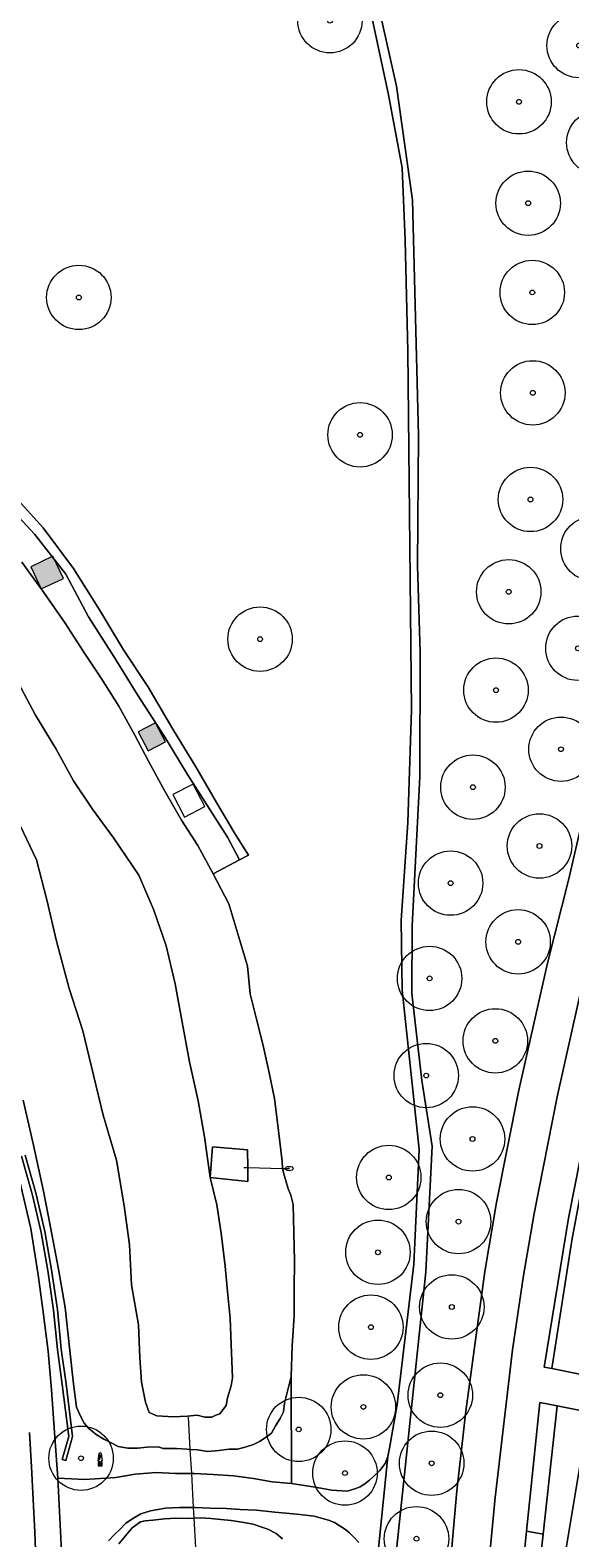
# Model space of a CAD drawing. Header units: metres. Extents: x 187482 to 189800, y 333582 to 335019.
# Tile 240 of 256: x 189247 to 189288, y 334325 to 334442. Entities that reach past the tile are written whole.
import ezdxf
from ezdxf.enums import TextEntityAlignment as Align

# ---------------------------------------------------------------- set-up
doc = ezdxf.new("R2010")
doc.units = ezdxf.units.M
doc.layers.get('0').update_dxf_attribs({"color": 252, "lineweight": 18})
for name, color, linetype, lineweight in [('B-WE-GR-BEPLANTING_CULTUUR_HEESTERS-GV', 252, 'Continuous', 18), ('B-WE-GR-BEPLANTING_CULTUUR_ROOS-GV', 252, 'Continuous', 18), ('B-WE-GR-BOOM-S', 252, 'Continuous', 18), ('B-WE-GR-HAAG-G', 252, 'GR-HAAG1-SO', 18), ('B-WE-IE-HERDENKINGSMONUMENT-S', 252, 'Continuous', 18), ('B-WE-IE-MEUBILAIR-S', 252, 'Continuous', 18), ('B-WE-IE-TERREINAFSCHEIDING_KUNSTMATIG_HEKWERK-G', 252, 'IE-TERREINAFSCHEIDING_KUNSTMATIG-SO', 18), ('B-WE-KW-KUNSTWERK_DUIKER-G', 252, 'Continuous', 18), ('B-WE-OG-BEBOUWING_LUIFEL-GV', 252, 'Continuous', 18), ('B-WE-OG-TERREIN_BEGROEID-GV', 252, 'Continuous', 18), ('B-WE-OG-TERREIN_OEVER-GV', 252, 'Continuous', 18), ('B-WE-OG-WATER_GREPPEL-GV', 252, 'Continuous', 18), ('B-WE-OG-WEG-GV', 252, 'Continuous', 18), ('B-WE-VH-GESLOTENVERHARDING_ASFALT-GV', 252, 'Continuous', 18), ('B-WE-VH-HALFVERHARDING_GRIND-GV', 252, 'Continuous', 18), ('B-WE-VH-HALFVERHARDING_PUIN-GV', 252, 'Continuous', 18), ('B-WE-VH-OPENVERHARDING_TEGEL-GV', 252, 'Continuous', 18)]:
    doc.layers.add(name, color=color, linetype=linetype, lineweight=lineweight)
doc.layers.add('B-WE-OG-BEBOUWING-V', color=7, linetype='Continuous', lineweight=18, true_color=0xf0f0f0)
doc.styles.add('NLCS-ISO', font='NLCS-ISO.ttf')
doc.linetypes.add('GR-HAAG1-SO', pattern='A,6,[176,NLCS.SHX,S=0.125,R=0,X=0,Y=0],-2', length=8)
doc.linetypes.add('IE-TERREINAFSCHEIDING_KUNSTMATIG-SO', pattern='A,4,[82,NLCS.SHX,S=0.75,R=90,X=0,Y=0],4,-2', length=10)

# ---------------------------------------------------------------- blocks, each defined once
blk = doc.blocks.new('SIE-MEUBILAIR_PUT_RIOOLPUT-SO')
blk.add_ellipse((0, 0), major_axis=(1.25, 0), ratio=0.54)
at = {"style": 'NLCS-ISO'}
blk.add_text('ri', height=0.75, dxfattribs=at).set_placement((-0.04, 0.07), align=Align.MIDDLE_CENTER)
blk = doc.blocks.new('SIE-HERDENKINGSMONUMENT-SO')
for p, q in [((-0.34, -0.46), (0.33, -0.46)), ((-0.34, -0.58), (0.22, -0.58)), ((-0.34, -0.72), (0.31, -0.72)), ((-0.34, -0.84), (0.37, -0.84))]:
    blk.add_line(p, q)
for points in [[(0.39, 2.65, 0.261282), (0, 2.87, 0.261282), (-0.39, 2.65), (-0.7, 0.44), (-0.35, 0.44), (-0.35, -0.03), (-0.67, -0.18), (-0.67, -1.18), (0, -1.18), (0.67, -1.18), (0.67, -0.18), (0.35, -0.03), (0.35, 0.44), (0.7, 0.44)], [(0, 2.22), (-0.12, 2.13, 0.506874), (-0.13, 1.78, -0.088901), (-0.09, 1.75, -0.290904), (-0.09, 1.72, -0.160204), (-0.13, 1.68, -0.186725), (-0.18, 1.68, -0.307903), (-0.27, 1.82, -0.219717), (-0.25, 2.07, -0.115145), (-0.16, 2.17), (-0.18, 2.13), (-0.1, 2.18)], [(-0.09, 2.02), (-0.09, 2.03), (-0.09, 2.06), (-0.03, 2.1), (0.07, 2.16, -0.401268), (0.31, 2.11, -0.30754), (0.31, 2.08, -0.52959), (0.29, 2.08, 0.196508), (0.14, 2.14, 0.143294), (0.02, 2.11, 0.110337), (-0.05, 2.04, -0.092857), (-0.07, 2.02, -0.32743)], [(0.39, 2.06), (0.34, 2.06), (0.31, 2.05, 0.295857), (0.19, 1.88, -0.100217), (0.18, 1.86, 0.04658), (0.15, 1.78, -0.148312), (0.12, 1.73, -0.029319), (0.04, 1.67, 0.67171), (0.05, 1.63, 0.108339), (0.07, 1.63, 0.085642), (0.08, 1.63, 0.19392), (0.18, 1.77, -0.085966), (0.21, 1.86, 0.050198), (0.24, 1.91, -0.197871), (0.34, 2.02, 0.127107)]]:
    blk.add_lwpolyline(points, format="xyb", close=True)
for points in [[(-0.35, 1.04), (-0.26, 1.28), (-0.21, 1.41), (-0.2, 1.42), (-0.25, 1.43), (-0.31, 1.43), (-0.35, 1.46), (-0.35, 1.49), (-0.23, 1.57), (-0.18, 1.57), (-0.16, 1.56), (-0.13, 1.57), (-0.09, 1.57), (-0.07, 1.57), (-0.05, 1.57), (0.02, 1.58), (0.06, 1.56), (0.08, 1.56), (0.13, 1.55), (0.13, 1.52), (0.08, 1.47), (0.02, 1.45), (-0.06, 1.3), (-0.15, 1.15), (-0.19, 1.11), (-0.22, 1.05), (-0.26, 0.91), (-0.29, 0.86), (-0.32, 0.82), (-0.35, 0.8), (-0.37, 0.8), (-0.41, 0.85), (-0.39, 0.92), (-0.37, 0.98)], [(-0.44, -0.33), (-0.44, -0.95), (0, -0.95), (0.44, -0.95), (0.44, -0.33)]]:
    blk.add_lwpolyline(points, close=True)
blk.add_circle((0.15, 2.1), 0.0212)
blk = doc.blocks.new('SGR-BOOM_GBKN-SO')
at = {"color": 0, "linetype": 'ByBlock', "lineweight": 18}
for radius in [2, 0.15]:
    blk.add_circle((0, 0), radius, dxfattribs=at)

msp = doc.modelspace()

# ---------------------------------------------------------------- hatches: boundary and pattern name
at = {"layer": 'B-WE-OG-BEBOUWING-V'}
h = msp.add_hatch(color=256, dxfattribs=at)
h.dxf.hatch_style = 1
h.paths.add_polyline_path([(189249.156, 334399.28), (189248.331, 334401.001), (189246.614, 334400.183), (189247.439, 334398.462)], flags=17)
h = msp.add_hatch(color=256, dxfattribs=at)
h.dxf.hatch_style = 1
h.paths.add_polyline_path([(189255.73, 334385.896), (189257.067, 334386.598), (189256.296, 334388.067), (189254.959, 334387.365)], flags=17)

# ---------------------------------------------------------------- linework, layer by layer
at = {"layer": 'B-WE-GR-BEPLANTING_CULTUUR_HEESTERS-GV', "flags": 128}
for points in [[(189244.783, 334405.029), (189246.931, 334402.688), (189249.335, 334399.602), (189251.091, 334396.296), (189253.056, 334393.213), (189254.911, 334390.248), (189257.003, 334387.011), (189258.782, 334384.056), (189260.349, 334381.609), (189261.898, 334379.175), (189262.825, 334377.411), (189263.509, 334377.795), (189262.46, 334379.47), (189261.046, 334381.884), (189259.422, 334384.636), (189257.647, 334387.581), (189255.713, 334390.894), (189253.808, 334393.729), (189251.949, 334396.839), (189249.939, 334400.048), (189247.591, 334403.218), (189245.38, 334405.638)], [(189245.902, 334354.403), (189246.76, 334351.368), (189247.419, 334348.484), (189247.937, 334345.515), (189248.388, 334342.446), (189248.692, 334339.386), (189249.061, 334336.672), (189249.564, 334332.641), (189249.059, 334330.852), (189249.348, 334330.771), (189249.869, 334332.618), (189249.358, 334336.711), (189248.99, 334339.421), (189248.686, 334342.483), (189248.233, 334345.563), (189247.713, 334348.543), (189247.051, 334351.442), (189246.188, 334354.494)], [(189285.106, 334325.273), (189284.573, 334320.11), (189283.675, 334311.392), (189282.518, 334300.028), (189281.094, 334288.695), (189270.375, 334225.236), (189268.682, 334220.041), (189267.225, 334216.31), (189265.969, 334212.751), (189265.339, 334210.503), (189266.724, 334210.151)], [(189270.563, 334221.124), (189271.342, 334224.076), (189285.18, 334306.037), (189284.351, 334306.647), (189286.382, 334325.052), (189285.106, 334325.273)]]:
    msp.add_lwpolyline(points, dxfattribs=at)
for points in [[(189287.079, 334337.905), (189288.632, 334347.857), (189289.837, 334354.341), (189291.444, 334362.376), (189293.968, 334373.157), (189293.495, 334373.234), (189292.028, 334367.071), (189290.157, 334358.612), (189288.353, 334349.601), (189286.483, 334338.025)], [(189287.48, 334335.001), (189286.136, 334335.27), (189285.106, 334325.273), (189286.382, 334325.052)]]:
    msp.add_lwpolyline(points, close=True, dxfattribs=at)
at = {"layer": 'B-WE-GR-BEPLANTING_CULTUUR_ROOS-GV', "flags": 128}
for points in [[(189290.385, 334337.237), (189296.238, 334372.788), (189293.968, 334373.157), (189291.444, 334362.376), (189289.837, 334354.341), (189288.632, 334347.857), (189287.079, 334337.905)], [(189287.48, 334335.001), (189286.382, 334325.052), (189284.351, 334306.647), (189285.18, 334306.037), (189286.022, 334311.026), (189287.451, 334319.607), (189289.933, 334334.511)]]:
    msp.add_lwpolyline(points, close=True, dxfattribs=at)
at = {"layer": 'B-WE-GR-HAAG-G', "ltscale": 0.2, "flags": 128}
for points in [[(189245.38, 334405.638), (189247.591, 334403.218)], [(189246.931, 334402.688), (189244.783, 334405.029)], [(189247.591, 334403.218), (189249.939, 334400.048)], [(189249.335, 334399.602), (189246.931, 334402.688)], [(189251.091, 334396.296), (189249.335, 334399.602)], [(189249.939, 334400.048), (189251.949, 334396.839)], [(189253.056, 334393.213), (189251.091, 334396.296)], [(189251.949, 334396.839), (189253.808, 334393.729)], [(189253.808, 334393.729), (189255.713, 334390.894)], [(189254.911, 334390.248), (189253.056, 334393.213)], [(189257.003, 334387.011), (189254.911, 334390.248)], [(189255.713, 334390.894), (189257.647, 334387.581)], [(189258.782, 334384.056), (189257.003, 334387.011)], [(189257.647, 334387.581), (189259.422, 334384.636)], [(189259.422, 334384.636), (189261.046, 334381.884)], [(189260.349, 334381.609), (189258.782, 334384.056)], [(189261.046, 334381.884), (189262.46, 334379.47)], [(189261.898, 334379.175), (189260.349, 334381.609)], [(189262.46, 334379.47), (189263.509, 334377.795)], [(189262.825, 334377.411), (189261.898, 334379.175)], [(189263.509, 334377.795), (189262.825, 334377.411)], [(189246.188, 334354.494), (189247.051, 334351.442)], [(189247.051, 334351.442), (189247.713, 334348.543)], [(189247.713, 334348.543), (189248.233, 334345.563)], [(189248.233, 334345.563), (189248.686, 334342.483)], [(189248.686, 334342.483), (189248.99, 334339.421)], [(189248.99, 334339.421), (189249.358, 334336.711)], [(189249.358, 334336.711), (189249.869, 334332.618)], [(189249.869, 334332.618), (189249.348, 334330.771)], [(189249.348, 334330.771), (189249.059, 334330.852)]]:
    msp.add_lwpolyline(points, dxfattribs=at)
at = {"layer": 'B-WE-IE-TERREINAFSCHEIDING_KUNSTMATIG_HEKWERK-G', "ltscale": 0.2, "flags": 128}
for points in [[(189245.902, 334354.403), (189246.76, 334351.368)], [(189246.76, 334351.368), (189247.419, 334348.484)], [(189247.419, 334348.484), (189247.937, 334345.515)], [(189247.937, 334345.515), (189248.388, 334342.446)], [(189248.388, 334342.446), (189248.692, 334339.386)], [(189248.692, 334339.386), (189249.061, 334336.672)], [(189249.061, 334336.672), (189249.564, 334332.641)], [(189249.564, 334332.641), (189249.059, 334330.852)]]:
    msp.add_lwpolyline(points, dxfattribs=at)
at = {"layer": 'B-WE-KW-KUNSTWERK_DUIKER-G', "flags": 128}
for points in [[(189263.156, 334353.529), (189263.468, 334353.521)], [(189263.468, 334353.521), (189266.169, 334353.455)], [(189266.169, 334353.455), (189266.681, 334353.443)], [(189258.838, 334334.128), (189258.979, 334331.627)], [(189258.979, 334331.627), (189259.084, 334329.748)], [(189259.084, 334329.748), (189259.232, 334327.117)], [(189259.232, 334327.117), (189259.279, 334326.293)], [(189259.279, 334326.293), (189259.407, 334324.011)]]:
    msp.add_lwpolyline(points, dxfattribs=at)
at = {"layer": 'B-WE-OG-BEBOUWING_LUIFEL-GV', "flags": 128}
for points in [[(189249.156, 334399.28), (189248.331, 334401.001), (189246.614, 334400.183), (189247.439, 334398.462)], [(189255.73, 334385.896), (189257.067, 334386.598), (189256.296, 334388.067), (189254.959, 334387.365)], [(189258.559, 334380.731), (189260.143, 334381.555), (189259.238, 334383.309), (189257.654, 334382.484)]]:
    msp.add_lwpolyline(points, close=True, dxfattribs=at)
at = {"layer": 'B-WE-OG-TERREIN_BEGROEID-GV', "flags": 128}
for points in [[(189279.046, 334321.076), (189279.694, 334328.405), (189280.39, 334334.61), (189281.856, 334345.444), (189282.783, 334350.805), (189284.504, 334359.524), (189286.726, 334369.401), (189288.382, 334375.948), (189289.963, 334382.776), (189291.094, 334388.088), (189292.967, 334399.403), (189293.657, 334405.228), (189294.223, 334415.181), (189294.28, 334421.854), (189294.062, 334427.291), (189293.419, 334434.478), (189292.079, 334443.201), (189290.665, 334449.942), (189288.215, 334458.773), (189285.968, 334465.394), (189283.223, 334472.645), (189282.287, 334472.582), (189279.595, 334471.587)], [(189271.207, 334454.47), (189275.01, 334437.502), (189276.241, 334428.646), (189276.725, 334410.394), (189276.636, 334400.252), (189276.84, 334393.523), (189276.825, 334383.859), (189276.232, 334372.291), (189276.206, 334367.044), (189276.974, 334360.273), (189277.773, 334355.193), (189277.283, 334345.408), (189274.33, 334317.44)], [(189245.38, 334405.638), (189247.591, 334403.218), (189249.939, 334400.048), (189251.949, 334396.839), (189253.808, 334393.729), (189255.713, 334390.894), (189257.647, 334387.581), (189259.422, 334384.636), (189261.046, 334381.884), (189262.46, 334379.47), (189263.509, 334377.795), (189262.825, 334377.411), (189260.779, 334376.333), (189262.007, 334373.993), (189262.783, 334371.411), (189263.45, 334369.162), (189263.658, 334367.021), (189264.107, 334365.139), (189264.629, 334363.101), (189265.096, 334361.011), (189265.55, 334358.886), (189265.856, 334356.377), (189266.126, 334354.028), (189266.169, 334353.455), (189266.171, 334353.433), (189266.307, 334352.848), (189266.57, 334351.976), (189266.575, 334351.945), (189266.813, 334351.365), (189266.991, 334350.657), (189267.034, 334348.484), (189267.1, 334346.237), (189267.07, 334344.127), (189267.061, 334341.992), (189266.905, 334339.672), (189266.832, 334337.285), (189266.865, 334328.975), (189268.687, 334328.695), (189269.981, 334328.462), (189271.167, 334328.374), (189271.767, 334328.566), (189272.195, 334328.723), (189272.549, 334328.949), (189272.911, 334329.226), (189273.236, 334329.535), (189273.708, 334329.994), (189274.117, 334330.531), (189274.345, 334331.07), (189274.465, 334331.712), (189275.057, 334335.124), (189276.352, 334346.021), (189276.761, 334354.931), (189275.453, 334367.288), (189275.365, 334372.712), (189275.878, 334380.332), (189276.169, 334389.073), (189275.882, 334416.939), (189275.684, 334425.521), (189275.445, 334431.171), (189274.378, 334436.848), (189272.654, 334444.965)], [(189245.93, 334400.542), (189247.621, 334398.179), (189249.277, 334395.796), (189250.686, 334393.628), (189252.095, 334391.524), (189253.466, 334389.354), (189254.697, 334387.095), (189255.765, 334385.087), (189257.02, 334382.751), (189258.308, 334380.51), (189259.586, 334378.545), (189260.779, 334376.333), (189262.825, 334377.411), (189261.898, 334379.175), (189260.349, 334381.609), (189258.782, 334384.056), (189257.003, 334387.011), (189254.911, 334390.248), (189253.056, 334393.213), (189251.091, 334396.296), (189249.335, 334399.602), (189246.931, 334402.688), (189244.783, 334405.029)]]:
    msp.add_lwpolyline(points, dxfattribs=at)
at = {"layer": 'B-WE-OG-TERREIN_OEVER-GV', "flags": 128}
for points in [[(189246.041, 334358.753), (189246.84, 334355.25), (189247.616, 334351.675), (189248.154, 334348.884), (189248.773, 334345.628), (189249.277, 334342.655), (189249.613, 334339.538), (189249.94, 334336.712), (189250.179, 334334.921), (189250.533, 334334.112), (189250.759, 334333.67), (189251.135, 334333.255), (189251.695, 334332.786), (189252.281, 334332.434), (189252.859, 334332.14), (189253.406, 334331.857), (189254.152, 334331.728), (189254.894, 334331.713), (189255.658, 334331.79), (189256.504, 334331.822), (189256.887, 334331.687), (189257.919, 334331.707), (189258.735, 334331.643), (189258.979, 334331.627), (189259.563, 334331.589), (189260.345, 334331.477), (189261.225, 334331.543), (189262.012, 334331.65), (189262.66, 334331.65), (189263.335, 334331.822), (189263.913, 334332.005), (189264.387, 334332.229), (189264.817, 334332.527), (189265.295, 334332.895), (189265.619, 334333.455), (189265.971, 334334.025), (189266.241, 334334.537), (189266.316, 334335.231), (189266.832, 334337.285), (189266.905, 334339.672), (189267.061, 334341.992), (189267.07, 334344.127), (189267.1, 334346.237), (189267.034, 334348.484), (189266.991, 334350.657), (189266.813, 334351.365), (189266.575, 334351.945), (189266.57, 334351.976), (189266.307, 334352.848), (189266.171, 334353.433), (189266.169, 334353.455), (189266.126, 334354.028), (189265.856, 334356.377), (189265.55, 334358.886), (189265.096, 334361.011), (189264.629, 334363.101), (189264.107, 334365.139), (189263.658, 334367.021), (189263.45, 334369.162), (189262.783, 334371.411), (189262.007, 334373.993), (189260.779, 334376.333), (189259.586, 334378.545), (189258.308, 334380.51), (189257.02, 334382.751), (189255.765, 334385.087), (189254.697, 334387.095), (189253.466, 334389.354), (189252.095, 334391.524), (189250.686, 334393.628), (189249.277, 334395.796), (189247.621, 334398.179), (189245.93, 334400.542)], [(189245.447, 334391.575), (189246.984, 334388.668), (189248.6, 334386.028), (189249.932, 334383.566), (189251.403, 334381.355), (189253.029, 334379.13), (189254.998, 334376.231), (189256.161, 334373.503), (189257.129, 334370.737), (189257.817, 334367.79), (189258.383, 334364.811), (189258.948, 334361.73), (189259.626, 334358.696), (189260.104, 334355.904), (189260.554, 334352.748), (189261.066, 334350.613), (189261.394, 334348.413), (189261.705, 334345.862), (189261.901, 334343.885), (189262.086, 334341.821), (189262.177, 334339.765), (189262.284, 334337.195), (189262.172, 334336.557), (189261.885, 334335.636), (189261.775, 334335.025), (189261.54, 334334.712), (189261.283, 334334.378), (189260.994, 334334.3), (189260.677, 334334.131), (189260.139, 334334.14), (189259.536, 334334.281), (189258.785, 334334.221), (189257.655, 334334.155), (189257.27, 334334.194), (189256.415, 334334.226), (189255.819, 334334.482), (189255.524, 334335.305), (189255.227, 334336.84), (189255.095, 334338.768), (189254.994, 334341.299), (189254.451, 334344.4), (189254.291, 334347.511), (189253.869, 334350.541), (189253.278, 334354.096), (189252.249, 334357.586), (189251.488, 334360.685), (189250.667, 334364.149), (189249.607, 334367.416), (189248.613, 334371.103), (189247.877, 334374.314), (189247.074, 334377.427), (189245.544, 334380.636)], [(189266.164, 334324.69), (189265.676, 334325.109), (189265.029, 334325.437), (189264.467, 334325.616), (189263.871, 334325.822), (189263.015, 334325.969), (189262.163, 334326.116), (189261.377, 334326.194), (189260.585, 334326.261), (189259.77, 334326.314), (189259.279, 334326.293), (189258.79, 334326.273), (189257.869, 334326.29), (189256.989, 334326.246), (189256.105, 334326.141), (189255.505, 334326.088), (189255.132, 334326.013), (189254.491, 334325.527), (189253.969, 334324.905), (189253.461, 334324.288)]]:
    msp.add_lwpolyline(points, dxfattribs=at)
for points in [[(189263.452, 334354.899), (189260.727, 334355.138), (189260.554, 334352.748), (189263.48, 334352.44), (189263.468, 334353.521)], [(189260.554, 334352.748), (189260.727, 334355.138), (189263.452, 334354.899), (189263.468, 334353.521), (189263.48, 334352.44)]]:
    msp.add_lwpolyline(points, close=True, dxfattribs=at)
at = {"layer": 'B-WE-OG-WATER_GREPPEL-GV', "flags": 128}
msp.add_lwpolyline([(189245.544, 334380.636), (189247.074, 334377.427), (189247.877, 334374.314), (189248.613, 334371.103), (189249.607, 334367.416), (189250.667, 334364.149), (189251.488, 334360.685), (189252.249, 334357.586), (189253.278, 334354.096), (189253.869, 334350.541), (189254.291, 334347.511), (189254.451, 334344.4), (189254.994, 334341.299), (189255.095, 334338.768), (189255.227, 334336.84), (189255.524, 334335.305), (189255.819, 334334.482), (189256.415, 334334.226), (189257.27, 334334.194), (189257.655, 334334.155), (189258.785, 334334.221), (189259.536, 334334.281), (189260.139, 334334.14), (189260.677, 334334.131), (189260.994, 334334.3), (189261.283, 334334.378), (189261.54, 334334.712), (189261.775, 334335.025), (189261.885, 334335.636), (189262.172, 334336.557), (189262.284, 334337.195), (189262.177, 334339.765), (189262.086, 334341.821), (189261.901, 334343.885), (189261.705, 334345.862), (189261.394, 334348.413), (189261.066, 334350.613), (189260.554, 334352.748), (189260.104, 334355.904), (189259.626, 334358.696), (189258.948, 334361.73), (189258.383, 334364.811), (189257.817, 334367.79), (189257.129, 334370.737), (189256.161, 334373.503), (189254.998, 334376.231), (189253.029, 334379.13), (189251.403, 334381.355), (189249.932, 334383.566), (189248.6, 334386.028), (189246.984, 334388.668), (189245.447, 334391.575)], dxfattribs=at)
at = {"layer": 'B-WE-OG-WEG-GV', "flags": 128}
for points in [[(189245.759, 334352.438), (189246.633, 334348.793), (189247.188, 334345.194), (189247.552, 334342.498), (189247.958, 334339.263), (189248.235, 334336.248), (189248.465, 334332.942), (189248.709, 334329.395), (189250.829, 334329.29), (189253.213, 334329.453), (189254.716, 334329.7), (189256.348, 334329.827), (189257.856, 334329.762), (189259.084, 334329.748), (189259.301, 334329.746), (189260.779, 334329.673), (189262.351, 334329.586), (189263.909, 334329.359), (189265.347, 334329.118), (189266.865, 334328.975), (189266.832, 334337.285), (189266.316, 334335.231), (189266.241, 334334.537), (189265.971, 334334.025), (189265.619, 334333.455), (189265.295, 334332.895), (189264.817, 334332.527), (189264.387, 334332.229), (189263.913, 334332.005), (189263.335, 334331.822), (189262.66, 334331.65), (189262.012, 334331.65), (189261.225, 334331.543), (189260.345, 334331.477), (189259.563, 334331.589), (189258.979, 334331.627), (189258.735, 334331.643), (189257.919, 334331.707), (189256.887, 334331.687), (189256.504, 334331.822), (189255.658, 334331.79), (189254.894, 334331.713), (189254.152, 334331.728), (189253.406, 334331.857), (189252.859, 334332.14), (189252.281, 334332.434), (189251.695, 334332.786), (189251.135, 334333.255), (189250.759, 334333.67), (189250.533, 334334.112), (189250.179, 334334.921), (189249.94, 334336.712), (189249.613, 334339.538), (189249.277, 334342.655), (189248.773, 334345.628), (189248.154, 334348.884), (189247.616, 334351.675), (189246.84, 334355.25), (189246.041, 334358.753)], [(189246.188, 334354.494), (189247.051, 334351.442), (189247.713, 334348.543), (189248.233, 334345.563), (189248.686, 334342.483), (189248.99, 334339.421), (189249.358, 334336.711), (189249.869, 334332.618), (189249.348, 334330.771), (189249.059, 334330.852), (189249.564, 334332.641), (189249.061, 334336.672), (189248.692, 334339.386), (189248.388, 334342.446), (189247.937, 334345.515), (189247.419, 334348.484), (189246.76, 334351.368), (189245.902, 334354.403)], [(189247.068, 334321.8), (189246.934, 334325.211), (189246.678, 334330.28), (189246.521, 334332.929)], [(189272.09, 334324.399), (189271.689, 334324.824), (189271.371, 334325.138), (189270.962, 334325.46), (189270.563, 334325.722), (189270.187, 334325.946), (189269.736, 334326.131), (189268.607, 334326.454), (189267.283, 334326.587), (189265.553, 334326.747), (189264.144, 334326.904), (189262.867, 334326.973), (189261.808, 334327.034), (189260.555, 334327.066), (189259.38, 334327.116), (189259.232, 334327.117), (189258.165, 334327.128), (189257.087, 334327.054), (189255.919, 334326.865), (189255.171, 334326.63), (189254.555, 334326.249), (189253.977, 334325.868), (189253.553, 334325.437), (189253.113, 334325.027), (189252.658, 334324.531)], [(189253.461, 334324.288), (189253.969, 334324.905), (189254.491, 334325.527), (189255.132, 334326.013), (189255.505, 334326.088), (189256.105, 334326.141), (189256.989, 334326.246), (189257.869, 334326.29), (189258.79, 334326.273), (189259.279, 334326.293), (189259.77, 334326.314), (189260.585, 334326.261), (189261.377, 334326.194), (189262.163, 334326.116), (189263.015, 334325.969), (189263.871, 334325.822), (189264.467, 334325.616), (189265.029, 334325.437), (189265.676, 334325.109), (189266.164, 334324.69)]]:
    msp.add_lwpolyline(points, dxfattribs=at)
at = {"layer": 'B-WE-VH-GESLOTENVERHARDING_ASFALT-GV', "flags": 128}
for points in [[(189290.385, 334337.237), (189289.933, 334334.511), (189287.451, 334319.607), (189300.233, 334317.372), (189301.396, 334322.435), (189303.61, 334332.421), (189303.664, 334332.614), (189304.517, 334335.675), (189304.536, 334335.743), (189305.172, 334337.866), (189304.676, 334338.062), (189311.305, 334366.19)], [(189249.172, 334320.599), (189248.709, 334329.395), (189248.465, 334332.942), (189248.235, 334336.248), (189247.958, 334339.263), (189247.552, 334342.498), (189247.188, 334345.194), (189246.633, 334348.793), (189245.759, 334352.438)], [(189246.521, 334332.929), (189246.678, 334330.28), (189246.934, 334325.211), (189247.068, 334321.8)]]:
    msp.add_lwpolyline(points, dxfattribs=at)
at = {"layer": 'B-WE-VH-HALFVERHARDING_GRIND-GV', "flags": 128}
for points in [[(189274.33, 334317.44), (189277.283, 334345.408), (189277.773, 334355.193), (189276.974, 334360.273), (189276.206, 334367.044), (189276.232, 334372.291), (189276.825, 334383.859), (189276.84, 334393.523), (189276.636, 334400.252), (189276.725, 334410.394), (189276.241, 334428.646), (189275.01, 334437.502), (189271.207, 334454.47)], [(189272.654, 334444.965), (189274.378, 334436.848), (189275.445, 334431.171), (189275.684, 334425.521), (189275.882, 334416.939), (189276.169, 334389.073), (189275.878, 334380.332), (189275.365, 334372.712), (189275.453, 334367.288), (189276.761, 334354.931), (189276.352, 334346.021), (189275.057, 334335.124), (189274.465, 334331.712), (189274.345, 334331.07), (189273.349, 334321.4)]]:
    msp.add_lwpolyline(points, dxfattribs=at)
at = {"layer": 'B-WE-VH-HALFVERHARDING_PUIN-GV', "flags": 128}
for points in [[(189273.349, 334321.4), (189274.345, 334331.07), (189274.117, 334330.531), (189273.708, 334329.994), (189273.236, 334329.535), (189272.911, 334329.226), (189272.549, 334328.949), (189272.195, 334328.723), (189271.767, 334328.566), (189271.167, 334328.374), (189269.981, 334328.462), (189268.687, 334328.695), (189266.865, 334328.975), (189265.347, 334329.118), (189263.909, 334329.359), (189262.351, 334329.586), (189260.779, 334329.673), (189259.301, 334329.746), (189259.084, 334329.748), (189257.856, 334329.762), (189256.348, 334329.827), (189254.716, 334329.7), (189253.213, 334329.453), (189250.829, 334329.29), (189248.709, 334329.395), (189249.172, 334320.599)], [(189252.658, 334324.531), (189253.113, 334325.027), (189253.553, 334325.437), (189253.977, 334325.868), (189254.555, 334326.249), (189255.171, 334326.63), (189255.919, 334326.865), (189257.087, 334327.054), (189258.165, 334327.128), (189259.232, 334327.117), (189259.38, 334327.116), (189260.555, 334327.066), (189261.808, 334327.034), (189262.867, 334326.973), (189264.144, 334326.904), (189265.553, 334326.747), (189267.283, 334326.587), (189268.607, 334326.454), (189269.736, 334326.131), (189270.187, 334325.946), (189270.563, 334325.722), (189270.962, 334325.46), (189271.371, 334325.138), (189271.689, 334324.824), (189272.09, 334324.399)]]:
    msp.add_lwpolyline(points, dxfattribs=at)
at = {"layer": 'B-WE-VH-OPENVERHARDING_TEGEL-GV', "flags": 128}
for points in [[(189283.223, 334472.645), (189285.968, 334465.394), (189288.215, 334458.773), (189290.665, 334449.942), (189292.079, 334443.201), (189293.419, 334434.478), (189294.062, 334427.291), (189294.28, 334421.854), (189294.223, 334415.181), (189293.657, 334405.228), (189292.967, 334399.403), (189291.094, 334388.088), (189289.963, 334382.776), (189288.382, 334375.948), (189286.726, 334369.401), (189284.504, 334359.524), (189282.783, 334350.805), (189281.856, 334345.444), (189280.39, 334334.61), (189279.694, 334328.405), (189279.046, 334321.076)], [(189279.046, 334321.076), (189281.965, 334320.566), (189282.676, 334327.884), (189284.025, 334339.354), (189284.855, 334345.128), (189285.685, 334349.956), (189287.494, 334359.007), (189289.596, 334368.51), (189291.217, 334374.964), (189292.888, 334382.084), (189294.02, 334387.513), (189295.886, 334398.707), (189296.584, 334405.176), (189297.153, 334413.927), (189297.231, 334422.035), (189297.021, 334427.216), (189296.314, 334435.027), (189295.4, 334441.536), (189293.322, 334451.743), (189291.454, 334458.514), (189288.506, 334467.228), (189287.423, 334470.052), (189287.373, 334470.142), (189287.322, 334470.231)], [(189287.322, 334470.231), (189287.373, 334470.142), (189287.423, 334470.052), (189288.506, 334467.228), (189291.454, 334458.514), (189293.322, 334451.743), (189295.4, 334441.536), (189296.314, 334435.027), (189297.021, 334427.216), (189297.231, 334422.035), (189297.153, 334413.927), (189296.584, 334405.176), (189295.886, 334398.707), (189294.02, 334387.513), (189292.888, 334382.084), (189291.217, 334374.964), (189289.596, 334368.51), (189287.494, 334359.007), (189285.685, 334349.956), (189284.855, 334345.128), (189284.025, 334339.354), (189282.676, 334327.884), (189281.965, 334320.566)], [(189290.385, 334337.237), (189287.079, 334337.905), (189286.483, 334338.025), (189288.353, 334349.601), (189290.157, 334358.612)], [(189284.573, 334320.11), (189285.106, 334325.273), (189286.136, 334335.27), (189287.48, 334335.001), (189289.933, 334334.511)]]:
    msp.add_lwpolyline(points, dxfattribs=at)

# ---------------------------------------------------------------- block references
at = {"layer": 'B-WE-GR-BOOM-S', "xscale": 1.25, "yscale": 1.25, "zscale": 1.25}
for p in [(189269.84, 334442.6), (189289.185, 334440.666), (189284.518, 334436.296), (189290.71, 334433.13), (189285.23, 334428.42), (189285.55, 334421.49), (189250.353, 334421.101), (189285.59, 334413.69), (189272.18, 334410.43), (189285.411, 334405.409), (189290.26, 334401.59), (189283.72, 334398.24), (189264.42, 334394.56), (189289.09, 334393.85), (189282.73, 334390.6), (189287.78, 334386.01), (189280.942, 334383.063), (189286.107, 334378.495), (189279.21, 334375.61), (189284.45, 334371.05), (189277.58, 334368.21), (189282.68, 334363.36), (189277.318, 334360.664), (189280.91, 334355.74), (189274.41, 334352.75), (189279.825, 334349.321), (189273.568, 334346.937), (189279.304, 334342.691), (189273.022, 334341.122), (189272.438, 334334.928), (189278.41, 334335.839), (189267.42, 334333.18), (189250.522, 334330.942), (189277.739, 334330.55), (189271.01, 334329.79), (189276.56, 334324.69)]:
    msp.add_blockref('SGR-BOOM_GBKN-SO', p, dxfattribs=at)
at = {"layer": 'B-WE-IE-HERDENKINGSMONUMENT-S', "xscale": 0.25, "yscale": 0.25, "zscale": 0.25}
msp.add_blockref('SIE-HERDENKINGSMONUMENT-SO', (189252.007, 334330.635), dxfattribs=at)
at = {"layer": 'B-WE-IE-MEUBILAIR-S', "xscale": 0.25, "yscale": 0.25, "zscale": 0.25}
msp.add_blockref('SIE-MEUBILAIR_PUT_RIOOLPUT-SO', (189266.681, 334353.443), dxfattribs=at)

doc.saveas('drawing.dxf')
